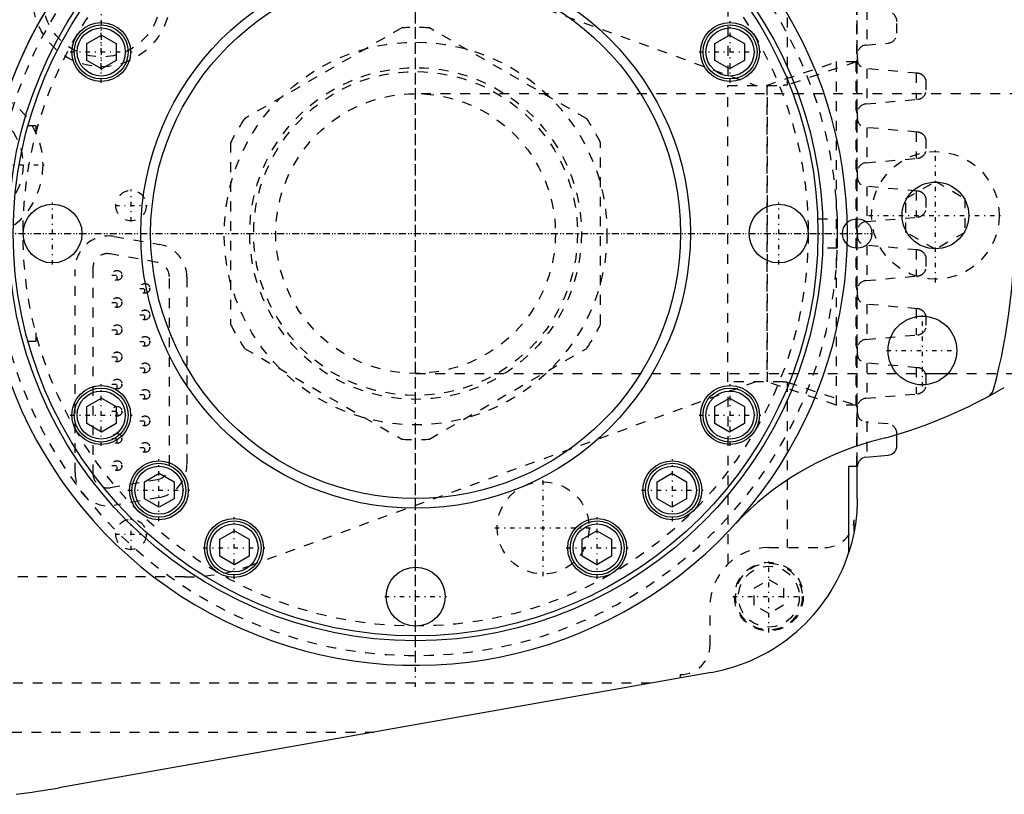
# Model space of a CAD drawing. Extents: x -394 to 171, y -70 to 72.
# Tile 8 of 11: x -260 to -160, y -57 to 22. Entities that reach past the tile are written whole.
import ezdxf

# ---------------------------------------------------------------- set-up
doc = ezdxf.new("R2010")
doc.units = 0
doc.linetypes.add('CENTER', pattern=[1.5, 0.45, -0.5, 0.05, -0.5])
doc.linetypes.add('DASHED', pattern=[2, 1, -1])
for name, color, linetype in [('AM_0', 7, 'CONTINUOUS'), ('AM_3', 7, 'DASHED'), ('AM_7', 7, 'CENTER')]:
    doc.layers.add(name, color=color, linetype=linetype)

msp = doc.modelspace()

# ---------------------------------------------------------------- linework, layer by layer
at = {"layer": 'AM_0', "color": 7, "linetype": 'CONTINUOUS'}
for p, q in [((-253.5, 19.37), (-252, 20.23)), ((-252, 20.23), (-250.5, 19.37)), ((-189.5, 19.37), (-188, 20.23)), ((-188, 20.23), (-186.5, 19.37)), ((-253.5, 17.63), (-253.5, 19.37)), ((-250.5, 19.37), (-250.5, 17.63)), ((-189.5, 17.63), (-189.5, 19.37)), ((-186.5, 19.37), (-186.5, 17.63)), ((-252, 16.77), (-253.5, 17.63)), ((-250.5, 17.63), (-252, 16.77)), ((-188, 16.77), (-189.5, 17.63)), ((-186.5, 17.63), (-188, 16.77)), ((-168.13, -14.25), (-165.83, -14.25)), ((-253.5, -17.63), (-252, -16.77)), ((-252, -16.77), (-250.5, -17.63)), ((-189.5, -17.63), (-188, -16.77)), ((-188, -16.77), (-186.5, -17.63)), ((-162.35, -16.97), (-162.35, -16.94)), ((-253.5, -19.37), (-253.5, -17.63)), ((-250.5, -17.63), (-250.5, -19.37)), ((-189.5, -19.37), (-189.5, -17.63)), ((-186.5, -17.63), (-186.5, -19.37)), ((-252, -20.23), (-253.5, -19.37)), ((-250.5, -19.37), (-252, -20.23)), ((-188, -20.23), (-189.5, -19.37)), ((-186.5, -19.37), (-188, -20.23)), ((-172.1, -20.81), (-173.54, -21.2)), ((-170.95, -21.6), (-170.95, -20.47)), ((-174.11, -22.79), (-171.86, -22.6)), ((-175.86, -23.7), (-174.98, -23.7)), ((-175.86, -32.48), (-175.86, -23.7)), ((-175, -27), (-175, -23.7)), ((-247.62, -25.29), (-246.12, -24.42)), ((-246.12, -24.42), (-244.62, -25.29)), ((-195.38, -25.29), (-193.88, -24.42)), ((-193.88, -24.42), (-192.38, -25.29)), ((-247.62, -27.02), (-247.62, -25.29)), ((-244.62, -25.29), (-244.62, -27.02)), ((-195.38, -27.02), (-195.38, -25.29)), ((-192.38, -25.29), (-192.38, -27.02)), ((-246.12, -27.88), (-247.62, -27.02)), ((-244.62, -27.02), (-246.12, -27.88)), ((-193.88, -27.88), (-195.38, -27.02)), ((-192.38, -27.02), (-193.88, -27.88)), ((-187.37, -29.53), (-187.99, -30.19)), ((-239.96, -31.16), (-238.46, -30.29)), ((-238.46, -30.29), (-236.96, -31.16)), ((-203.04, -31.16), (-201.54, -30.29)), ((-201.54, -30.29), (-200.04, -31.16)), ((-239.96, -32.89), (-239.96, -31.16)), ((-236.96, -31.16), (-236.96, -32.89)), ((-203.04, -32.89), (-203.04, -31.16)), ((-200.04, -31.16), (-200.04, -32.89)), ((-238.46, -33.75), (-239.96, -32.89)), ((-236.96, -32.89), (-238.46, -33.75)), ((-201.54, -33.75), (-203.04, -32.89)), ((-200.04, -32.89), (-201.54, -33.75)), ((-189.87, -44.73), (-256.35, -56.48))]:
    msp.add_line(p, q, dxfattribs=at)
msp.add_polyline3d([(-175, -27, 0), (-175, -27, 0), (-175, -27.01, 0), (-175, -27.02, 0), (-175, -27.03, 0), (-175, -27.03, 0), (-175, -27.04, 0), (-175, -27.05, 0), (-175, -27.06, 0), (-175, -27.06, 0), (-175, -27.07, 0), (-175, -27.08, 0), (-175, -27.08, 0), (-175, -27.09, 0), (-175, -27.1, 0), (-175, -27.11, 0), (-175, -27.12, 0), (-175, -27.12, 0), (-175, -27.13, 0), (-175, -27.13, 0), (-175, -27.14, 0), (-175, -27.15, 0), (-175, -27.15, 0), (-175, -27.16, 0), (-175, -27.17, 0), (-175, -27.18, 0), (-175, -27.18, 0), (-175, -27.18, 0), (-175, -27.19, 0), (-175, -27.2, 0), (-175, -27.21, 0), (-175, -27.22, 0), (-175, -27.23, 0), (-175, -27.23, 0), (-175, -27.24, 0), (-175, -27.25, 0), (-175, -27.25, 0), (-175, -27.26, 0), (-175, -27.27, 0), (-175, -27.28, 0), (-175, -27.28, 0), (-175, -27.29, 0), (-175, -27.3, 0), (-175, -27.31, 0), (-175, -27.31, 0), (-175, -27.32, 0), (-175, -27.33, 0), (-175, -27.34, 0), (-175, -27.34, 0), (-175, -27.35, 0), (-175, -27.36, 0), (-175, -27.39, 0), (-175.01, -27.44, 0), (-175.01, -27.46, 0), (-175.01, -27.49, 0), (-175.01, -27.54, 0), (-175.01, -27.59, 0), (-175.01, -27.64, 0), (-175.01, -27.7, 0), (-175.02, -27.75, 0), (-175.02, -27.77, 0), (-175.02, -27.8, 0), (-175.02, -27.85, 0), (-175.02, -27.9, 0), (-175.02, -27.93, 0), (-175.03, -27.95, 0), (-175.03, -28.01, 0), (-175.03, -28.06, 0), (-175.03, -28.08, 0), (-175.03, -28.11, 0), (-175.04, -28.16, 0), (-175.04, -28.21, 0), (-175.05, -28.39, 0), (-175.08, -28.7, 0), (-175.11, -29.01, 0), (-175.15, -29.31, 0), (-175.19, -29.62, 0), (-175.22, -29.77, 0), (-175.24, -29.93, 0), (-175.29, -30.23, 0), (-175.35, -30.54, 0), (-175.6, -31.59, 0), (-175.86, -32.48, 0)], dxfattribs=at)
for centre, radius in [((-220, 0), 41.5), ((-220, 0), 41), ((-220, 0), 28), ((-220, 0), 27), ((-252.04, 18.5), 3), ((-252.04, 18.5), 2.75), ((-187.96, 18.5), 3), ((-187.96, 18.5), 2.75), ((-252.04, 18.5), 2.45), ((-187.96, 18.5), 2.45), ((-167.03, 1.85), 3.4), ((-257, 0), 3), ((-183, 0), 3), ((-175, 0), 1.5), ((-168.36, -11.92), 3.5), ((-252.04, -18.5), 3), ((-252.04, -18.5), 2.75), ((-252.04, -18.5), 2.45), ((-187.96, -18.5), 3), ((-187.96, -18.5), 2.75), ((-187.96, -18.5), 2.45), ((-246.16, -26.16), 3), ((-246.16, -26.16), 2.75), ((-246.16, -26.16), 2.45), ((-193.84, -26.16), 3), ((-193.84, -26.16), 2.75), ((-193.84, -26.16), 2.45), ((-238.5, -32.04), 3), ((-201.5, -32.04), 3), ((-238.5, -32.04), 2.75), ((-238.5, -32.04), 2.45), ((-201.5, -32.04), 2.75), ((-201.5, -32.04), 2.45), ((-220, -37), 3)]:
    msp.add_circle(centre, radius, dxfattribs=at)
for centre, radius, start, end in [((-220, 0), 44, 316.6714, 165.5225), ((-220, 0), 44, 104.9144, 316.6714), ((-220, 0), 43, 358.0009, 1.9991), ((-220, 0), 61, 344.9036, 1.853), ((-185.41, 27.39), 50, 285.4383, 300.5276), ((-162.07, -15.63), 1, 321.2013, 344.9036), ((-162.85, -15), 2, 284.4775, 289.8646), ((-162.85, -15), 2, 306.1793, 321.2013), ((-165.55, -50.12), 30, 105.4383, 136.6714), ((-171.95, -21.6), 1, 275.0145, 0), ((-174.03, -23.74), 0.95, 95.0145, 177.5868), ((-193, -27), 18, 280.0234, 342.2665), ((-273.73, 41.86), 99.86, 277.5043, 280.0234)]:
    msp.add_arc(centre, radius, start, end, dxfattribs=at)
at = {"layer": 'AM_3', "color": 6, "linetype": 'DASHED'}
for p, q in [((-236.69, 33.79), (-185.33, 15.1)), ((-188.14, 16.12), (-188.14, 33.65)), ((-182.14, 32), (-182.14, 15.13)), ((-175, -23.7), (-175, 27)), ((-175.03, 23.7), (-175.03, -23.7)), ((-175.03, -23.7), (-175.03, 23.7)), ((-174.03, 22.79), (-174.03, 19.21)), ((-170.95, 20.4), (-170.95, 21.6)), ((-221.41, 20.95), (-237.44, 11.7)), ((-202.56, 11.7), (-218.59, 20.95)), ((-174.11, 19.21), (-171.86, 19.4)), ((-174.98, 17.89), (-174.98, 18.26)), ((-184.26, 15.1), (-177.14, 17.48)), ((-175.12, 17.48), (-182.14, 15.13)), ((-175.12, 17.48), (-177.14, 17.48)), ((-177.14, 17.48), (-177.14, -17.48)), ((-175.12, -17.48), (-175.12, 17.48)), ((-168.86, 16.33), (-174.11, 16.8)), ((-174.03, 16.79), (-174.03, 13.22)), ((-169, 16.35), (-169, 13.66)), ((-188.2, 15.1), (-182.56, 15.1)), ((-188.2, -15.1), (-188.2, 15.1)), ((-184.2, 15.1), (-184.2, -15.1)), ((-184.14, -15.1), (-184.14, 15.1)), ((-168, 15.65), (-168, 14.36)), ((-90.45, 14.25), (-220, 14.25)), ((-174.11, 13.21), (-168.86, 13.67)), ((-174.98, 11.89), (-174.98, 12.39)), ((-259.5, 11), (-258.7, 11)), ((-258.7, 11), (-258.7, 10.11)), ((-168.86, 10.33), (-174.11, 10.8)), ((-174.03, 10.79), (-174.03, 7.22)), ((-169, 10.35), (-169, 7.66)), ((-238.85, 9.26), (-238.85, -9.26)), ((-201.15, -9.26), (-201.15, 9.26)), ((-168, 9.65), (-168, 8.36)), ((-174.11, 7.21), (-168.86, 7.67)), ((-174.98, 5.89), (-174.98, 6.39)), ((-170.03, 3.58), (-167.03, 5.31)), ((-167.03, 5.31), (-164.03, 3.58)), ((-168.86, 4.33), (-174.11, 4.8)), ((-174.03, 4.79), (-174.03, 1.22)), ((-169, 4.35), (-169, 1.66)), ((-170.03, 0.12), (-170.03, 3.58)), ((-168, 3.65), (-168, 2.36)), ((-164.03, 3.58), (-164.03, 0.12)), ((-179.03, 1.5), (-177.03, 1.5)), ((-174.11, 1.21), (-168.86, 1.67)), ((-174.98, -0.11), (-174.98, 0.39)), ((-167.03, -1.61), (-170.03, 0.12)), ((-164.03, 0.12), (-167.03, -1.61)), ((-250.71, -0.3), (-246.11, -1.11)), ((-177.03, -1.5), (-179.03, -1.5)), ((-168.86, -1.67), (-174.11, -1.2)), ((-174.03, -1.21), (-174.03, -4.78)), ((-169, -1.65), (-169, -4.34)), ((-246.32, -2.94), (-251.12, -2.07)), ((-168, -2.35), (-168, -3.64)), ((-254.7, -24.35), (-254.7, -3.65)), ((-252.89, -3.55), (-252.89, -24.42)), ((-245.09, -23.59), (-245.09, -4.42)), ((-243.3, -4.46), (-243.3, -23.54)), ((-174.11, -4.79), (-168.86, -4.33)), ((-174.98, -6.11), (-174.98, -5.61)), ((-168.86, -7.67), (-174.11, -7.2)), ((-174.03, -7.21), (-174.03, -10.78)), ((-169, -7.65), (-169, -10.34)), ((-168, -8.35), (-168, -9.64)), ((-258.7, -11), (-259.5, -11)), ((-258.7, -10.11), (-258.7, -11)), ((-174.11, -10.79), (-168.86, -10.33)), ((-237.44, -11.7), (-221.41, -20.95)), ((-218.59, -20.95), (-202.56, -11.7)), ((-174.98, -12.11), (-174.98, -11.61)), ((-168.86, -13.67), (-174.11, -13.2)), ((-174.03, -13.21), (-174.03, -16.78)), ((-169, -13.65), (-169, -16.34)), ((-220, -14.25), (-168.13, -14.25)), ((-168, -14.35), (-168, -15.64)), ((-165.83, -14.25), (-157.67, -14.25)), ((-185.33, -15.1), (-236.69, -33.79)), ((-182.56, -15.1), (-188.2, -15.1)), ((-177.14, -17.48), (-184.26, -15.1)), ((-182.14, -15.13), (-175.12, -17.48)), ((-182.14, -15.13), (-182.14, -32)), ((-188.14, -33.65), (-188.14, -16.12)), ((-174.11, -16.79), (-168.86, -16.33)), ((-175.12, -17.48), (-177.14, -17.48)), ((-174.98, -18.26), (-174.98, -17.61)), ((-171.86, -19.4), (-174.11, -19.21)), ((-174.03, -19.21), (-174.03, -22.79)), ((-170.95, -20.47), (-170.95, -20.4)), ((-251.13, -25.89), (-246.33, -25.06)), ((-246.11, -26.89), (-250.71, -27.7)), ((-175.31, -30.35), (-175.31, -29.16)), ((-184, -32), (-178.31, -32)), ((-243.53, -35), (-283, -35)), ((-185.5, -36.13), (-184, -35.27)), ((-184, -35.27), (-182.5, -36.13)), ((-185.5, -37.87), (-185.5, -36.13)), ((-182.5, -36.13), (-182.5, -37.87)), ((-190, -41.94), (-190, -38)), ((-184, -38.73), (-185.5, -37.87)), ((-182.5, -37.87), (-184, -38.73)), ((-193, -45.28), (-193, -44.94)), ((-196.02, -45.81), (-304.21, -45.81)), ((-317.14, -50.81), (-224.27, -50.81))]:
    msp.add_line(p, q, dxfattribs=at)
for points in [[(-168, 15.65, 0), (-168, 15.65, 0), (-168, 15.65, 0), (-168, 15.65, 0), (-168, 15.65, 0), (-168, 15.65, 0), (-168, 15.66, 0), (-168, 15.66, 0), (-168, 15.66, 0), (-168.01, 15.67, 0), (-168.01, 15.67, 0), (-168.01, 15.67, 0), (-168.01, 15.67, 0), (-168.01, 15.68, 0), (-168.01, 15.68, 0), (-168.01, 15.69, 0), (-168.02, 15.69, 0), (-168.02, 15.7, 0), (-168.02, 15.7, 0), (-168.02, 15.71, 0), (-168.02, 15.71, 0), (-168.03, 15.72, 0), (-168.03, 15.72, 0), (-168.03, 15.73, 0), (-168.03, 15.73, 0), (-168.03, 15.74, 0), (-168.04, 15.74, 0), (-168.04, 15.75, 0), (-168.04, 15.75, 0), (-168.04, 15.76, 0), (-168.06, 15.79, 0), (-168.08, 15.84, 0), (-168.11, 15.89, 0), (-168.15, 15.94, 0), (-168.19, 15.99, 0), (-168.21, 16.02, 0), (-168.24, 16.04, 0), (-168.27, 16.07, 0), (-168.28, 16.08, 0), (-168.29, 16.09, 0), (-168.29, 16.09, 0), (-168.3, 16.09, 0), (-168.3, 16.1, 0), (-168.31, 16.11, 0), (-168.32, 16.12, 0), (-168.33, 16.12, 0), (-168.34, 16.13, 0), (-168.35, 16.14, 0), (-168.35, 16.14, 0), (-168.36, 16.15, 0), (-168.37, 16.15, 0), (-168.38, 16.16, 0), (-168.39, 16.17, 0), (-168.41, 16.18, 0), (-168.41, 16.18, 0), (-168.42, 16.18, 0), (-168.43, 16.19, 0), (-168.44, 16.2, 0), (-168.45, 16.2, 0), (-168.46, 16.21, 0), (-168.47, 16.22, 0), (-168.48, 16.22, 0), (-168.49, 16.22, 0), (-168.5, 16.23, 0), (-168.51, 16.24, 0), (-168.52, 16.24, 0), (-168.54, 16.25, 0), (-168.55, 16.25, 0), (-168.55, 16.26, 0), (-168.56, 16.26, 0), (-168.57, 16.26, 0), (-168.59, 16.27, 0), (-168.6, 16.27, 0), (-168.6, 16.27, 0), (-168.62, 16.28, 0), (-168.63, 16.28, 0), (-168.64, 16.29, 0), (-168.64, 16.29, 0), (-168.66, 16.29, 0), (-168.67, 16.3, 0), (-168.69, 16.3, 0), (-168.7, 16.31, 0), (-168.72, 16.31, 0), (-168.72, 16.31, 0), (-168.73, 16.31, 0), (-168.75, 16.32, 0), (-168.76, 16.32, 0), (-168.78, 16.32, 0), (-168.79, 16.32, 0), (-168.81, 16.33, 0), (-168.82, 16.33, 0), (-168.82, 16.33, 0), (-168.84, 16.33, 0), (-168.85, 16.33, 0), (-168.86, 16.33, 0)], [(-182.14, 15.13, 0), (-182.15, 15.13, 0), (-182.15, 15.13, 0), (-182.16, 15.13, 0), (-182.17, 15.13, 0), (-182.18, 15.13, 0), (-182.19, 15.12, 0), (-182.2, 15.12, 0), (-182.22, 15.12, 0), (-182.24, 15.12, 0), (-182.26, 15.12, 0), (-182.27, 15.12, 0), (-182.29, 15.12, 0), (-182.31, 15.11, 0), (-182.34, 15.11, 0), (-182.37, 15.11, 0), (-182.4, 15.11, 0), (-182.43, 15.11, 0), (-182.45, 15.11, 0), (-182.46, 15.1, 0), (-182.5, 15.1, 0), (-182.54, 15.1, 0), (-182.56, 15.1, 0)], [(-168.86, 13.67, 0), (-168.85, 13.67, 0), (-168.84, 13.68, 0), (-168.82, 13.68, 0), (-168.82, 13.68, 0), (-168.81, 13.68, 0), (-168.79, 13.68, 0), (-168.78, 13.69, 0), (-168.76, 13.69, 0), (-168.75, 13.69, 0), (-168.73, 13.69, 0), (-168.72, 13.7, 0), (-168.72, 13.7, 0), (-168.7, 13.7, 0), (-168.69, 13.71, 0), (-168.67, 13.71, 0), (-168.66, 13.71, 0), (-168.64, 13.72, 0), (-168.64, 13.72, 0), (-168.63, 13.72, 0), (-168.62, 13.73, 0), (-168.6, 13.73, 0), (-168.6, 13.74, 0), (-168.59, 13.74, 0), (-168.57, 13.74, 0), (-168.56, 13.75, 0), (-168.55, 13.75, 0), (-168.55, 13.75, 0), (-168.54, 13.76, 0), (-168.52, 13.77, 0), (-168.51, 13.77, 0), (-168.5, 13.78, 0), (-168.49, 13.78, 0), (-168.48, 13.79, 0), (-168.47, 13.79, 0), (-168.46, 13.8, 0), (-168.45, 13.8, 0), (-168.44, 13.81, 0), (-168.43, 13.82, 0), (-168.42, 13.82, 0), (-168.41, 13.83, 0), (-168.41, 13.83, 0), (-168.39, 13.84, 0), (-168.38, 13.85, 0), (-168.37, 13.85, 0), (-168.36, 13.86, 0), (-168.35, 13.87, 0), (-168.35, 13.87, 0), (-168.34, 13.87, 0), (-168.33, 13.88, 0), (-168.32, 13.89, 0), (-168.31, 13.9, 0), (-168.3, 13.91, 0), (-168.3, 13.91, 0), (-168.29, 13.92, 0), (-168.29, 13.92, 0), (-168.28, 13.93, 0), (-168.27, 13.94, 0), (-168.24, 13.97, 0), (-168.21, 13.99, 0), (-168.19, 14.02, 0), (-168.15, 14.07, 0), (-168.11, 14.12, 0), (-168.08, 14.17, 0), (-168.06, 14.22, 0), (-168.04, 14.25, 0), (-168.04, 14.25, 0), (-168.04, 14.26, 0), (-168.04, 14.26, 0), (-168.03, 14.27, 0), (-168.03, 14.27, 0), (-168.03, 14.28, 0), (-168.03, 14.28, 0), (-168.03, 14.29, 0), (-168.02, 14.29, 0), (-168.02, 14.3, 0), (-168.02, 14.3, 0), (-168.02, 14.31, 0), (-168.02, 14.31, 0), (-168.01, 14.32, 0), (-168.01, 14.32, 0), (-168.01, 14.33, 0), (-168.01, 14.33, 0), (-168.01, 14.34, 0), (-168.01, 14.34, 0), (-168.01, 14.34, 0), (-168, 14.35, 0), (-168, 14.35, 0), (-168, 14.35, 0), (-168, 14.35, 0), (-168, 14.35, 0), (-168, 14.36, 0), (-168, 14.36, 0), (-168, 14.36, 0), (-168, 14.36, 0)], [(-168, 9.65, 0), (-168, 9.65, 0), (-168, 9.65, 0), (-168, 9.65, 0), (-168, 9.65, 0), (-168, 9.65, 0), (-168, 9.66, 0), (-168, 9.66, 0), (-168, 9.66, 0), (-168.01, 9.67, 0), (-168.01, 9.67, 0), (-168.01, 9.67, 0), (-168.01, 9.67, 0), (-168.01, 9.68, 0), (-168.01, 9.68, 0), (-168.01, 9.69, 0), (-168.02, 9.69, 0), (-168.02, 9.7, 0), (-168.02, 9.7, 0), (-168.02, 9.71, 0), (-168.02, 9.71, 0), (-168.03, 9.72, 0), (-168.03, 9.72, 0), (-168.03, 9.73, 0), (-168.03, 9.73, 0), (-168.03, 9.74, 0), (-168.04, 9.74, 0), (-168.04, 9.75, 0), (-168.04, 9.75, 0), (-168.04, 9.76, 0), (-168.06, 9.79, 0), (-168.08, 9.84, 0), (-168.11, 9.89, 0), (-168.15, 9.94, 0), (-168.19, 9.99, 0), (-168.21, 10.02, 0), (-168.24, 10.04, 0), (-168.27, 10.07, 0), (-168.28, 10.08, 0), (-168.29, 10.09, 0), (-168.29, 10.09, 0), (-168.3, 10.09, 0), (-168.3, 10.1, 0), (-168.31, 10.11, 0), (-168.32, 10.12, 0), (-168.33, 10.12, 0), (-168.34, 10.13, 0), (-168.35, 10.14, 0), (-168.35, 10.14, 0), (-168.36, 10.15, 0), (-168.37, 10.15, 0), (-168.38, 10.16, 0), (-168.39, 10.17, 0), (-168.41, 10.18, 0), (-168.41, 10.18, 0), (-168.42, 10.18, 0), (-168.43, 10.19, 0), (-168.44, 10.2, 0), (-168.45, 10.2, 0), (-168.46, 10.21, 0), (-168.47, 10.22, 0), (-168.48, 10.22, 0), (-168.49, 10.22, 0), (-168.5, 10.23, 0), (-168.51, 10.24, 0), (-168.52, 10.24, 0), (-168.54, 10.25, 0), (-168.55, 10.25, 0), (-168.55, 10.26, 0), (-168.56, 10.26, 0), (-168.57, 10.26, 0), (-168.59, 10.27, 0), (-168.6, 10.27, 0), (-168.6, 10.27, 0), (-168.62, 10.28, 0), (-168.63, 10.28, 0), (-168.64, 10.29, 0), (-168.64, 10.29, 0), (-168.66, 10.29, 0), (-168.67, 10.3, 0), (-168.69, 10.3, 0), (-168.7, 10.31, 0), (-168.72, 10.31, 0), (-168.72, 10.31, 0), (-168.73, 10.31, 0), (-168.75, 10.32, 0), (-168.76, 10.32, 0), (-168.78, 10.32, 0), (-168.79, 10.32, 0), (-168.81, 10.33, 0), (-168.82, 10.33, 0), (-168.82, 10.33, 0), (-168.84, 10.33, 0), (-168.85, 10.33, 0), (-168.86, 10.33, 0)], [(-168.86, 7.67, 0), (-168.85, 7.67, 0), (-168.84, 7.68, 0), (-168.82, 7.68, 0), (-168.82, 7.68, 0), (-168.81, 7.68, 0), (-168.79, 7.68, 0), (-168.78, 7.69, 0), (-168.76, 7.69, 0), (-168.75, 7.69, 0), (-168.73, 7.69, 0), (-168.72, 7.7, 0), (-168.72, 7.7, 0), (-168.7, 7.7, 0), (-168.69, 7.71, 0), (-168.67, 7.71, 0), (-168.66, 7.71, 0), (-168.64, 7.72, 0), (-168.64, 7.72, 0), (-168.63, 7.72, 0), (-168.62, 7.73, 0), (-168.6, 7.73, 0), (-168.6, 7.74, 0), (-168.59, 7.74, 0), (-168.57, 7.74, 0), (-168.56, 7.75, 0), (-168.55, 7.75, 0), (-168.55, 7.75, 0), (-168.54, 7.76, 0), (-168.52, 7.77, 0), (-168.51, 7.77, 0), (-168.5, 7.78, 0), (-168.49, 7.78, 0), (-168.48, 7.79, 0), (-168.47, 7.79, 0), (-168.46, 7.8, 0), (-168.45, 7.8, 0), (-168.44, 7.81, 0), (-168.43, 7.82, 0), (-168.42, 7.82, 0), (-168.41, 7.83, 0), (-168.41, 7.83, 0), (-168.39, 7.84, 0), (-168.38, 7.85, 0), (-168.37, 7.85, 0), (-168.36, 7.86, 0), (-168.35, 7.87, 0), (-168.35, 7.87, 0), (-168.34, 7.87, 0), (-168.33, 7.88, 0), (-168.32, 7.89, 0), (-168.31, 7.9, 0), (-168.3, 7.91, 0), (-168.3, 7.91, 0), (-168.29, 7.92, 0), (-168.29, 7.92, 0), (-168.28, 7.93, 0), (-168.27, 7.94, 0), (-168.24, 7.97, 0), (-168.21, 7.99, 0), (-168.19, 8.02, 0), (-168.15, 8.07, 0), (-168.11, 8.12, 0), (-168.08, 8.17, 0), (-168.06, 8.22, 0), (-168.04, 8.25, 0), (-168.04, 8.25, 0), (-168.04, 8.26, 0), (-168.04, 8.26, 0), (-168.03, 8.27, 0), (-168.03, 8.27, 0), (-168.03, 8.28, 0), (-168.03, 8.28, 0), (-168.03, 8.29, 0), (-168.02, 8.29, 0), (-168.02, 8.3, 0), (-168.02, 8.3, 0), (-168.02, 8.31, 0), (-168.02, 8.31, 0), (-168.01, 8.32, 0), (-168.01, 8.32, 0), (-168.01, 8.33, 0), (-168.01, 8.33, 0), (-168.01, 8.34, 0), (-168.01, 8.34, 0), (-168.01, 8.34, 0), (-168, 8.35, 0), (-168, 8.35, 0), (-168, 8.35, 0), (-168, 8.35, 0), (-168, 8.35, 0), (-168, 8.36, 0), (-168, 8.36, 0), (-168, 8.36, 0), (-168, 8.36, 0)], [(-168, 3.65, 0), (-168, 3.65, 0), (-168, 3.65, 0), (-168, 3.65, 0), (-168, 3.65, 0), (-168, 3.65, 0), (-168, 3.66, 0), (-168, 3.66, 0), (-168, 3.66, 0), (-168.01, 3.67, 0), (-168.01, 3.67, 0), (-168.01, 3.67, 0), (-168.01, 3.67, 0), (-168.01, 3.68, 0), (-168.01, 3.68, 0), (-168.01, 3.69, 0), (-168.02, 3.69, 0), (-168.02, 3.7, 0), (-168.02, 3.7, 0), (-168.02, 3.71, 0), (-168.02, 3.71, 0), (-168.03, 3.72, 0), (-168.03, 3.72, 0), (-168.03, 3.73, 0), (-168.03, 3.73, 0), (-168.03, 3.74, 0), (-168.04, 3.74, 0), (-168.04, 3.75, 0), (-168.04, 3.75, 0), (-168.04, 3.76, 0), (-168.06, 3.79, 0), (-168.08, 3.84, 0), (-168.11, 3.89, 0), (-168.15, 3.94, 0), (-168.19, 3.99, 0), (-168.21, 4.02, 0), (-168.24, 4.04, 0), (-168.27, 4.07, 0), (-168.28, 4.08, 0), (-168.29, 4.09, 0), (-168.29, 4.09, 0), (-168.3, 4.09, 0), (-168.3, 4.1, 0), (-168.31, 4.11, 0), (-168.32, 4.12, 0), (-168.33, 4.12, 0), (-168.34, 4.13, 0), (-168.35, 4.14, 0), (-168.35, 4.14, 0), (-168.36, 4.15, 0), (-168.37, 4.15, 0), (-168.38, 4.16, 0), (-168.39, 4.17, 0), (-168.41, 4.18, 0), (-168.41, 4.18, 0), (-168.42, 4.18, 0), (-168.43, 4.19, 0), (-168.44, 4.2, 0), (-168.45, 4.2, 0), (-168.46, 4.21, 0), (-168.47, 4.22, 0), (-168.48, 4.22, 0), (-168.49, 4.22, 0), (-168.5, 4.23, 0), (-168.51, 4.24, 0), (-168.52, 4.24, 0), (-168.54, 4.25, 0), (-168.55, 4.25, 0), (-168.55, 4.26, 0), (-168.56, 4.26, 0), (-168.57, 4.26, 0), (-168.59, 4.27, 0), (-168.6, 4.27, 0), (-168.6, 4.27, 0), (-168.62, 4.28, 0), (-168.63, 4.28, 0), (-168.64, 4.29, 0), (-168.64, 4.29, 0), (-168.66, 4.29, 0), (-168.67, 4.3, 0), (-168.69, 4.3, 0), (-168.7, 4.31, 0), (-168.72, 4.31, 0), (-168.72, 4.31, 0), (-168.73, 4.31, 0), (-168.75, 4.32, 0), (-168.76, 4.32, 0), (-168.78, 4.32, 0), (-168.79, 4.32, 0), (-168.81, 4.33, 0), (-168.82, 4.33, 0), (-168.82, 4.33, 0), (-168.84, 4.33, 0), (-168.85, 4.33, 0), (-168.86, 4.33, 0)], [(-168.86, 1.67, 0), (-168.85, 1.67, 0), (-168.84, 1.68, 0), (-168.82, 1.68, 0), (-168.82, 1.68, 0), (-168.81, 1.68, 0), (-168.79, 1.68, 0), (-168.78, 1.69, 0), (-168.76, 1.69, 0), (-168.75, 1.69, 0), (-168.73, 1.69, 0), (-168.72, 1.7, 0), (-168.72, 1.7, 0), (-168.7, 1.7, 0), (-168.69, 1.71, 0), (-168.67, 1.71, 0), (-168.66, 1.71, 0), (-168.64, 1.72, 0), (-168.64, 1.72, 0), (-168.63, 1.72, 0), (-168.62, 1.73, 0), (-168.6, 1.73, 0), (-168.6, 1.74, 0), (-168.59, 1.74, 0), (-168.57, 1.74, 0), (-168.56, 1.75, 0), (-168.55, 1.75, 0), (-168.55, 1.75, 0), (-168.54, 1.76, 0), (-168.52, 1.77, 0), (-168.51, 1.77, 0), (-168.5, 1.78, 0), (-168.49, 1.78, 0), (-168.48, 1.79, 0), (-168.47, 1.79, 0), (-168.46, 1.8, 0), (-168.45, 1.8, 0), (-168.44, 1.81, 0), (-168.43, 1.82, 0), (-168.42, 1.82, 0), (-168.41, 1.83, 0), (-168.41, 1.83, 0), (-168.39, 1.84, 0), (-168.38, 1.85, 0), (-168.37, 1.85, 0), (-168.36, 1.86, 0), (-168.35, 1.87, 0), (-168.35, 1.87, 0), (-168.34, 1.87, 0), (-168.33, 1.88, 0), (-168.32, 1.89, 0), (-168.31, 1.9, 0), (-168.3, 1.91, 0), (-168.3, 1.91, 0), (-168.29, 1.92, 0), (-168.29, 1.92, 0), (-168.28, 1.93, 0), (-168.27, 1.94, 0), (-168.24, 1.97, 0), (-168.21, 1.99, 0), (-168.19, 2.02, 0), (-168.15, 2.07, 0), (-168.11, 2.12, 0), (-168.08, 2.17, 0), (-168.06, 2.22, 0), (-168.04, 2.25, 0), (-168.04, 2.25, 0), (-168.04, 2.26, 0), (-168.04, 2.26, 0), (-168.03, 2.27, 0), (-168.03, 2.27, 0), (-168.03, 2.28, 0), (-168.03, 2.28, 0), (-168.03, 2.29, 0), (-168.02, 2.29, 0), (-168.02, 2.3, 0), (-168.02, 2.3, 0), (-168.02, 2.31, 0), (-168.02, 2.31, 0), (-168.01, 2.32, 0), (-168.01, 2.32, 0), (-168.01, 2.33, 0), (-168.01, 2.33, 0), (-168.01, 2.34, 0), (-168.01, 2.34, 0), (-168.01, 2.34, 0), (-168, 2.35, 0), (-168, 2.35, 0), (-168, 2.35, 0), (-168, 2.35, 0), (-168, 2.35, 0), (-168, 2.36, 0), (-168, 2.36, 0), (-168, 2.36, 0), (-168, 2.36, 0)], [(-168, -2.35, 0), (-168, -2.35, 0), (-168, -2.35, 0), (-168, -2.35, 0), (-168, -2.35, 0), (-168, -2.35, 0), (-168, -2.34, 0), (-168, -2.34, 0), (-168, -2.34, 0), (-168.01, -2.33, 0), (-168.01, -2.33, 0), (-168.01, -2.33, 0), (-168.01, -2.33, 0), (-168.01, -2.32, 0), (-168.01, -2.32, 0), (-168.01, -2.31, 0), (-168.02, -2.31, 0), (-168.02, -2.3, 0), (-168.02, -2.3, 0), (-168.02, -2.29, 0), (-168.02, -2.29, 0), (-168.03, -2.28, 0), (-168.03, -2.28, 0), (-168.03, -2.27, 0), (-168.03, -2.27, 0), (-168.03, -2.26, 0), (-168.04, -2.26, 0), (-168.04, -2.25, 0), (-168.04, -2.25, 0), (-168.04, -2.24, 0), (-168.06, -2.21, 0), (-168.08, -2.16, 0), (-168.11, -2.11, 0), (-168.15, -2.06, 0), (-168.19, -2.01, 0), (-168.21, -1.98, 0), (-168.24, -1.96, 0), (-168.27, -1.93, 0), (-168.28, -1.92, 0), (-168.29, -1.91, 0), (-168.29, -1.91, 0), (-168.3, -1.91, 0), (-168.3, -1.9, 0), (-168.31, -1.89, 0), (-168.32, -1.88, 0), (-168.33, -1.88, 0), (-168.34, -1.87, 0), (-168.35, -1.86, 0), (-168.35, -1.86, 0), (-168.36, -1.85, 0), (-168.37, -1.85, 0), (-168.38, -1.84, 0), (-168.39, -1.83, 0), (-168.41, -1.82, 0), (-168.41, -1.82, 0), (-168.42, -1.82, 0), (-168.43, -1.81, 0), (-168.44, -1.8, 0), (-168.45, -1.8, 0), (-168.46, -1.79, 0), (-168.47, -1.78, 0), (-168.48, -1.78, 0), (-168.49, -1.78, 0), (-168.5, -1.77, 0), (-168.51, -1.76, 0), (-168.52, -1.76, 0), (-168.54, -1.75, 0), (-168.55, -1.75, 0), (-168.55, -1.74, 0), (-168.56, -1.74, 0), (-168.57, -1.74, 0), (-168.59, -1.73, 0), (-168.6, -1.73, 0), (-168.6, -1.73, 0), (-168.62, -1.72, 0), (-168.63, -1.72, 0), (-168.64, -1.71, 0), (-168.64, -1.71, 0), (-168.66, -1.71, 0), (-168.67, -1.7, 0), (-168.69, -1.7, 0), (-168.7, -1.69, 0), (-168.72, -1.69, 0), (-168.72, -1.69, 0), (-168.73, -1.69, 0), (-168.75, -1.68, 0), (-168.76, -1.68, 0), (-168.78, -1.68, 0), (-168.79, -1.68, 0), (-168.81, -1.67, 0), (-168.82, -1.67, 0), (-168.82, -1.67, 0), (-168.84, -1.67, 0), (-168.85, -1.67, 0), (-168.86, -1.67, 0)], [(-168.86, -4.33, 0), (-168.85, -4.33, 0), (-168.84, -4.32, 0), (-168.82, -4.32, 0), (-168.82, -4.32, 0), (-168.81, -4.32, 0), (-168.79, -4.32, 0), (-168.78, -4.31, 0), (-168.76, -4.31, 0), (-168.75, -4.31, 0), (-168.73, -4.31, 0), (-168.72, -4.3, 0), (-168.72, -4.3, 0), (-168.7, -4.3, 0), (-168.69, -4.29, 0), (-168.67, -4.29, 0), (-168.66, -4.29, 0), (-168.64, -4.28, 0), (-168.64, -4.28, 0), (-168.63, -4.28, 0), (-168.62, -4.27, 0), (-168.6, -4.27, 0), (-168.6, -4.26, 0), (-168.59, -4.26, 0), (-168.57, -4.26, 0), (-168.56, -4.25, 0), (-168.55, -4.25, 0), (-168.55, -4.25, 0), (-168.54, -4.24, 0), (-168.52, -4.23, 0), (-168.51, -4.23, 0), (-168.5, -4.22, 0), (-168.49, -4.22, 0), (-168.48, -4.21, 0), (-168.47, -4.21, 0), (-168.46, -4.2, 0), (-168.45, -4.2, 0), (-168.44, -4.19, 0), (-168.43, -4.18, 0), (-168.42, -4.18, 0), (-168.41, -4.17, 0), (-168.41, -4.17, 0), (-168.39, -4.16, 0), (-168.38, -4.15, 0), (-168.37, -4.15, 0), (-168.36, -4.14, 0), (-168.35, -4.13, 0), (-168.35, -4.13, 0), (-168.34, -4.13, 0), (-168.33, -4.12, 0), (-168.32, -4.11, 0), (-168.31, -4.1, 0), (-168.3, -4.09, 0), (-168.3, -4.09, 0), (-168.29, -4.08, 0), (-168.29, -4.08, 0), (-168.28, -4.07, 0), (-168.27, -4.06, 0), (-168.24, -4.03, 0), (-168.21, -4.01, 0), (-168.19, -3.98, 0), (-168.15, -3.93, 0), (-168.11, -3.88, 0), (-168.08, -3.83, 0), (-168.06, -3.78, 0), (-168.04, -3.75, 0), (-168.04, -3.75, 0), (-168.04, -3.74, 0), (-168.04, -3.74, 0), (-168.03, -3.73, 0), (-168.03, -3.73, 0), (-168.03, -3.72, 0), (-168.03, -3.72, 0), (-168.03, -3.71, 0), (-168.02, -3.71, 0), (-168.02, -3.7, 0), (-168.02, -3.7, 0), (-168.02, -3.69, 0), (-168.02, -3.69, 0), (-168.01, -3.68, 0), (-168.01, -3.68, 0), (-168.01, -3.67, 0), (-168.01, -3.67, 0), (-168.01, -3.66, 0), (-168.01, -3.66, 0), (-168.01, -3.66, 0), (-168, -3.65, 0), (-168, -3.65, 0), (-168, -3.65, 0), (-168, -3.65, 0), (-168, -3.65, 0), (-168, -3.64, 0), (-168, -3.64, 0), (-168, -3.64, 0), (-168, -3.64, 0)], [(-168, -8.35, 0), (-168, -8.35, 0), (-168, -8.35, 0), (-168, -8.35, 0), (-168, -8.35, 0), (-168, -8.35, 0), (-168, -8.34, 0), (-168, -8.34, 0), (-168, -8.34, 0), (-168.01, -8.33, 0), (-168.01, -8.33, 0), (-168.01, -8.33, 0), (-168.01, -8.33, 0), (-168.01, -8.32, 0), (-168.01, -8.32, 0), (-168.01, -8.31, 0), (-168.02, -8.31, 0), (-168.02, -8.3, 0), (-168.02, -8.3, 0), (-168.02, -8.29, 0), (-168.02, -8.29, 0), (-168.03, -8.28, 0), (-168.03, -8.28, 0), (-168.03, -8.27, 0), (-168.03, -8.27, 0), (-168.03, -8.26, 0), (-168.04, -8.26, 0), (-168.04, -8.25, 0), (-168.04, -8.25, 0), (-168.04, -8.24, 0), (-168.06, -8.21, 0), (-168.08, -8.16, 0), (-168.11, -8.11, 0), (-168.15, -8.06, 0), (-168.19, -8.01, 0), (-168.21, -7.98, 0), (-168.24, -7.96, 0), (-168.27, -7.93, 0), (-168.28, -7.92, 0), (-168.29, -7.91, 0), (-168.29, -7.91, 0), (-168.3, -7.91, 0), (-168.3, -7.9, 0), (-168.31, -7.89, 0), (-168.32, -7.88, 0), (-168.33, -7.88, 0), (-168.34, -7.87, 0), (-168.35, -7.86, 0), (-168.35, -7.86, 0), (-168.36, -7.85, 0), (-168.37, -7.85, 0), (-168.38, -7.84, 0), (-168.39, -7.83, 0), (-168.41, -7.82, 0), (-168.41, -7.82, 0), (-168.42, -7.82, 0), (-168.43, -7.81, 0), (-168.44, -7.8, 0), (-168.45, -7.8, 0), (-168.46, -7.79, 0), (-168.47, -7.78, 0), (-168.48, -7.78, 0), (-168.49, -7.78, 0), (-168.5, -7.77, 0), (-168.51, -7.77, 0), (-168.52, -7.76, 0), (-168.54, -7.75, 0), (-168.55, -7.75, 0), (-168.55, -7.74, 0), (-168.56, -7.74, 0), (-168.57, -7.74, 0), (-168.59, -7.73, 0), (-168.6, -7.73, 0), (-168.6, -7.73, 0), (-168.62, -7.72, 0), (-168.63, -7.72, 0), (-168.64, -7.71, 0), (-168.64, -7.71, 0), (-168.66, -7.71, 0), (-168.67, -7.7, 0), (-168.69, -7.7, 0), (-168.7, -7.69, 0), (-168.72, -7.69, 0), (-168.72, -7.69, 0), (-168.73, -7.69, 0), (-168.75, -7.68, 0), (-168.76, -7.68, 0), (-168.78, -7.68, 0), (-168.79, -7.68, 0), (-168.81, -7.67, 0), (-168.82, -7.67, 0), (-168.82, -7.67, 0), (-168.84, -7.67, 0), (-168.85, -7.67, 0), (-168.86, -7.67, 0)], [(-168.86, -10.33, 0), (-168.85, -10.33, 0), (-168.84, -10.32, 0), (-168.82, -10.32, 0), (-168.82, -10.32, 0), (-168.81, -10.32, 0), (-168.79, -10.32, 0), (-168.78, -10.31, 0), (-168.76, -10.31, 0), (-168.75, -10.31, 0), (-168.73, -10.31, 0), (-168.72, -10.3, 0), (-168.72, -10.3, 0), (-168.7, -10.3, 0), (-168.69, -10.29, 0), (-168.67, -10.29, 0), (-168.66, -10.29, 0), (-168.64, -10.28, 0), (-168.64, -10.28, 0), (-168.63, -10.28, 0), (-168.62, -10.27, 0), (-168.6, -10.27, 0), (-168.6, -10.26, 0), (-168.59, -10.26, 0), (-168.57, -10.26, 0), (-168.56, -10.25, 0), (-168.55, -10.25, 0), (-168.55, -10.25, 0), (-168.54, -10.24, 0), (-168.52, -10.23, 0), (-168.51, -10.23, 0), (-168.5, -10.22, 0), (-168.49, -10.22, 0), (-168.48, -10.21, 0), (-168.47, -10.21, 0), (-168.46, -10.2, 0), (-168.45, -10.2, 0), (-168.44, -10.19, 0), (-168.43, -10.18, 0), (-168.42, -10.18, 0), (-168.41, -10.17, 0), (-168.41, -10.17, 0), (-168.39, -10.16, 0), (-168.38, -10.15, 0), (-168.37, -10.15, 0), (-168.36, -10.14, 0), (-168.35, -10.13, 0), (-168.35, -10.13, 0), (-168.34, -10.13, 0), (-168.33, -10.12, 0), (-168.32, -10.11, 0), (-168.31, -10.1, 0), (-168.3, -10.09, 0), (-168.3, -10.09, 0), (-168.29, -10.08, 0), (-168.29, -10.08, 0), (-168.28, -10.07, 0), (-168.27, -10.06, 0), (-168.24, -10.03, 0), (-168.21, -10.01, 0), (-168.19, -9.98, 0), (-168.15, -9.93, 0), (-168.11, -9.88, 0), (-168.08, -9.83, 0), (-168.06, -9.78, 0), (-168.04, -9.75, 0), (-168.04, -9.75, 0), (-168.04, -9.74, 0), (-168.04, -9.74, 0), (-168.03, -9.73, 0), (-168.03, -9.73, 0), (-168.03, -9.72, 0), (-168.03, -9.72, 0), (-168.03, -9.71, 0), (-168.02, -9.71, 0), (-168.02, -9.7, 0), (-168.02, -9.7, 0), (-168.02, -9.69, 0), (-168.02, -9.69, 0), (-168.01, -9.68, 0), (-168.01, -9.68, 0), (-168.01, -9.67, 0), (-168.01, -9.67, 0), (-168.01, -9.66, 0), (-168.01, -9.66, 0), (-168.01, -9.66, 0), (-168, -9.65, 0), (-168, -9.65, 0), (-168, -9.65, 0), (-168, -9.65, 0), (-168, -9.65, 0), (-168, -9.64, 0), (-168, -9.64, 0), (-168, -9.64, 0), (-168, -9.64, 0)], [(-168, -14.35, 0), (-168, -14.35, 0), (-168, -14.35, 0), (-168, -14.35, 0), (-168, -14.35, 0), (-168, -14.35, 0), (-168, -14.34, 0), (-168, -14.34, 0), (-168, -14.34, 0), (-168.01, -14.33, 0), (-168.01, -14.33, 0), (-168.01, -14.33, 0), (-168.01, -14.33, 0), (-168.01, -14.32, 0), (-168.01, -14.32, 0), (-168.01, -14.31, 0), (-168.02, -14.31, 0), (-168.02, -14.3, 0), (-168.02, -14.3, 0), (-168.02, -14.29, 0), (-168.02, -14.29, 0), (-168.03, -14.28, 0), (-168.03, -14.28, 0), (-168.03, -14.27, 0), (-168.03, -14.27, 0), (-168.03, -14.26, 0), (-168.04, -14.26, 0), (-168.04, -14.25, 0), (-168.04, -14.25, 0), (-168.04, -14.24, 0), (-168.06, -14.21, 0), (-168.08, -14.16, 0), (-168.11, -14.11, 0), (-168.15, -14.06, 0), (-168.19, -14.01, 0), (-168.21, -13.98, 0), (-168.24, -13.96, 0), (-168.27, -13.93, 0), (-168.28, -13.92, 0), (-168.29, -13.91, 0), (-168.29, -13.91, 0), (-168.3, -13.91, 0), (-168.3, -13.9, 0), (-168.31, -13.89, 0), (-168.32, -13.88, 0), (-168.33, -13.88, 0), (-168.34, -13.87, 0), (-168.35, -13.86, 0), (-168.35, -13.86, 0), (-168.36, -13.85, 0), (-168.37, -13.85, 0), (-168.38, -13.84, 0), (-168.39, -13.83, 0), (-168.41, -13.82, 0), (-168.41, -13.82, 0), (-168.42, -13.82, 0), (-168.43, -13.81, 0), (-168.44, -13.8, 0), (-168.45, -13.8, 0), (-168.46, -13.79, 0), (-168.47, -13.78, 0), (-168.48, -13.78, 0), (-168.49, -13.78, 0), (-168.5, -13.77, 0), (-168.51, -13.76, 0), (-168.52, -13.76, 0), (-168.54, -13.75, 0), (-168.55, -13.75, 0), (-168.55, -13.74, 0), (-168.56, -13.74, 0), (-168.57, -13.74, 0), (-168.59, -13.73, 0), (-168.6, -13.73, 0), (-168.6, -13.73, 0), (-168.62, -13.72, 0), (-168.63, -13.72, 0), (-168.64, -13.71, 0), (-168.64, -13.71, 0), (-168.66, -13.71, 0), (-168.67, -13.7, 0), (-168.69, -13.7, 0), (-168.7, -13.69, 0), (-168.72, -13.69, 0), (-168.72, -13.69, 0), (-168.73, -13.69, 0), (-168.75, -13.68, 0), (-168.76, -13.68, 0), (-168.78, -13.68, 0), (-168.79, -13.68, 0), (-168.81, -13.67, 0), (-168.82, -13.67, 0), (-168.82, -13.67, 0), (-168.84, -13.67, 0), (-168.85, -13.67, 0), (-168.86, -13.67, 0)], [(-182.56, -15.1, 0), (-182.54, -15.1, 0), (-182.5, -15.1, 0), (-182.46, -15.1, 0), (-182.45, -15.11, 0), (-182.43, -15.11, 0), (-182.4, -15.11, 0), (-182.37, -15.11, 0), (-182.34, -15.11, 0), (-182.31, -15.11, 0), (-182.29, -15.12, 0), (-182.27, -15.12, 0), (-182.26, -15.12, 0), (-182.24, -15.12, 0), (-182.22, -15.12, 0), (-182.2, -15.12, 0), (-182.19, -15.12, 0), (-182.18, -15.13, 0), (-182.17, -15.13, 0), (-182.16, -15.13, 0), (-182.15, -15.13, 0), (-182.15, -15.13, 0), (-182.14, -15.13, 0)], [(-168.86, -16.33, 0), (-168.85, -16.33, 0), (-168.84, -16.32, 0), (-168.82, -16.32, 0), (-168.82, -16.32, 0), (-168.81, -16.32, 0), (-168.79, -16.32, 0), (-168.78, -16.31, 0), (-168.76, -16.31, 0), (-168.75, -16.31, 0), (-168.73, -16.31, 0), (-168.72, -16.3, 0), (-168.72, -16.3, 0), (-168.7, -16.3, 0), (-168.69, -16.29, 0), (-168.67, -16.29, 0), (-168.66, -16.29, 0), (-168.64, -16.28, 0), (-168.64, -16.28, 0), (-168.63, -16.28, 0), (-168.62, -16.27, 0), (-168.6, -16.27, 0), (-168.6, -16.26, 0), (-168.59, -16.26, 0), (-168.57, -16.26, 0), (-168.56, -16.25, 0), (-168.55, -16.25, 0), (-168.55, -16.25, 0), (-168.54, -16.24, 0), (-168.52, -16.23, 0), (-168.51, -16.23, 0), (-168.5, -16.22, 0), (-168.49, -16.22, 0), (-168.48, -16.21, 0), (-168.47, -16.21, 0), (-168.46, -16.2, 0), (-168.45, -16.2, 0), (-168.44, -16.19, 0), (-168.43, -16.18, 0), (-168.42, -16.18, 0), (-168.41, -16.17, 0), (-168.41, -16.17, 0), (-168.39, -16.16, 0), (-168.38, -16.15, 0), (-168.37, -16.15, 0), (-168.36, -16.14, 0), (-168.35, -16.13, 0), (-168.35, -16.13, 0), (-168.34, -16.13, 0), (-168.33, -16.12, 0), (-168.32, -16.11, 0), (-168.31, -16.1, 0), (-168.3, -16.09, 0), (-168.3, -16.09, 0), (-168.29, -16.08, 0), (-168.29, -16.08, 0), (-168.28, -16.07, 0), (-168.27, -16.06, 0), (-168.24, -16.03, 0), (-168.21, -16.01, 0), (-168.19, -15.98, 0), (-168.15, -15.93, 0), (-168.11, -15.88, 0), (-168.08, -15.83, 0), (-168.06, -15.78, 0), (-168.04, -15.75, 0), (-168.04, -15.75, 0), (-168.04, -15.74, 0), (-168.04, -15.74, 0), (-168.03, -15.73, 0), (-168.03, -15.73, 0), (-168.03, -15.72, 0), (-168.03, -15.72, 0), (-168.03, -15.71, 0), (-168.02, -15.71, 0), (-168.02, -15.7, 0), (-168.02, -15.7, 0), (-168.02, -15.69, 0), (-168.02, -15.69, 0), (-168.01, -15.68, 0), (-168.01, -15.68, 0), (-168.01, -15.67, 0), (-168.01, -15.67, 0), (-168.01, -15.66, 0), (-168.01, -15.66, 0), (-168.01, -15.66, 0), (-168, -15.65, 0), (-168, -15.65, 0), (-168, -15.65, 0), (-168, -15.65, 0), (-168, -15.65, 0), (-168, -15.64, 0), (-168, -15.64, 0), (-168, -15.64, 0), (-168, -15.64, 0)]]:
    msp.add_polyline3d(points, dxfattribs=at)
for centre, radius in [((-220, 0), 40), ((-220, 0), 40), ((-252, 24), 7), ((-252, 24), 6), ((-220, 0), 19.5), ((-220, 0), 16.9), ((-220, 0), 16.5), ((-266, 7), 8), ((-220, 0), 14.25), ((-266, 7), 6), ((-167.03, 1.85), 6.5), ((-249, 2.85), 1.55), ((-250.42, -4.26), 0.5), ((-247.58, -5.59), 0.5), ((-250.42, -7.03), 0.5), ((-247.58, -8.29), 0.5), ((-250.42, -9.8), 0.5), ((-247.58, -10.99), 0.5), ((-250.42, -12.57), 0.5), ((-247.58, -13.69), 0.5), ((-250.42, -15.34), 0.5), ((-247.58, -16.39), 0.5), ((-250.42, -18.11), 0.5), ((-247.58, -19.09), 0.5), ((-250.42, -20.88), 0.5), ((-247.58, -21.79), 0.5), ((-250.42, -23.65), 0.5), ((-207, -30), 4.69), ((-249, -30.65), 1.55), ((-184, -37), 3.5), ((-184, -37), 3.4), ((-184, -37), 3.1)]:
    msp.add_circle(centre, radius, dxfattribs=at)
for centre, radius, start, end in [((-220, 0), 43, 1.9991, 358.0009), ((-171.95, 21.6), 1, 0, 84.9855), ((-220, 0), 21, 86.1532, 93.8468), ((-171.95, 20.4), 1, 275.0145, 0), ((-174.03, 18.26), 0.95, 95.0145, 180), ((-174.03, 17.75), 0.96, 171.7229, 264.9559), ((-174.03, 12.25), 0.96, 95.0441, 171.7229), ((-220, 0), 21, 146.1532, 153.8468), ((-220, 0), 21, 26.1532, 33.8468), ((-174.03, 11.75), 0.96, 171.7229, 264.9559), ((-174.03, 6.25), 0.96, 95.0441, 171.7229), ((-174.03, 5.75), 0.96, 171.7229, 264.9559), ((-174.03, 0.25), 0.96, 95.0441, 171.7229), ((-251.3, -3.65), 3.4, 80.0008, 180), ((-174.03, -0.25), 0.96, 171.7229, 264.9559), ((-246.7, -4.46), 3.4, 0, 80.0008), ((-251.39, -3.55), 1.5, 79.7267, 180), ((-246.59, -4.42), 1.5, 0, 79.7267), ((-174.03, -5.75), 0.96, 95.0441, 171.7229), ((-174.03, -6.25), 0.96, 171.7229, 264.9559), ((-220, 0), 21, 206.1532, 213.8468), ((-220, 0), 21, 326.1532, 333.8468), ((-174.03, -11.75), 0.96, 95.0441, 171.7229), ((-174.03, -12.25), 0.96, 171.7229, 264.9559), ((-174.03, -17.75), 0.96, 95.0441, 171.7229), ((-174.03, -18.26), 0.95, 180, 264.9855), ((-171.95, -20.4), 1, 0, 84.9855), ((-220, 0), 21, 266.1532, 273.8468), ((-246.59, -23.59), 1.5, 279.8104, 0), ((-246.7, -23.54), 3.4, 279.9992, 0), ((-251.3, -24.35), 3.4, 180, 279.9992), ((-251.39, -24.42), 1.5, 180, 279.8104), ((-178.31, -29), 3, 270, 356.88), ((-184, -38), 6, 90, 180), ((-243.53, -15), 20, 270, 290.011), ((-193, -41.94), 3, 270, 0)]:
    msp.add_arc(centre, radius, start, end, dxfattribs=at)
at = {"layer": 'AM_7', "color": 4, "linetype": 'CENTER'}
for p, q in [((-220, -46.2), (-220, 46.2)), ((-220, -43.58), (-220, 43.58)), ((-252, 16.65), (-252, 31.35)), ((-252.04, 15.35), (-252.04, 21.65)), ((-187.96, 15.35), (-187.96, 21.65)), ((-255.19, 18.5), (-248.89, 18.5)), ((-191.11, 18.5), (-184.81, 18.5)), ((-167.03, -4.98), (-167.03, 8.67)), ((-274.4, 7), (-257.6, 7)), ((-249, 1.22), (-249, 4.48)), ((-257, -3.15), (-257, 3.15)), ((-183, -3.15), (-183, 3.15)), ((-250.63, 2.85), (-247.37, 2.85)), ((-175, -1.57), (-175, 1.57)), ((-173.86, 1.85), (-160.21, 1.85)), ((-280.35, 0), (-173.8, 0)), ((-263.57, 0), (-173.43, 0)), ((-250.42, -4.79), (-250.42, -3.74)), ((-250.94, -4.26), (-249.9, -4.26)), ((-248.1, -5.59), (-247.06, -5.59)), ((-247.58, -6.12), (-247.58, -5.07)), ((-250.42, -7.56), (-250.42, -6.51)), ((-250.94, -7.03), (-249.9, -7.03)), ((-247.58, -8.82), (-247.58, -7.77)), ((-248.1, -8.29), (-247.06, -8.29)), ((-168.36, -15.6), (-168.36, -8.25)), ((-250.94, -9.8), (-249.9, -9.8)), ((-250.42, -10.32), (-250.42, -9.28)), ((-248.1, -10.99), (-247.06, -10.99)), ((-247.58, -11.52), (-247.58, -10.46)), ((-172.03, -11.92), (-164.68, -11.92)), ((-250.94, -12.57), (-249.9, -12.57)), ((-250.42, -13.1), (-250.42, -12.04)), ((-248.1, -13.69), (-247.06, -13.69)), ((-247.58, -14.21), (-247.58, -13.16)), ((-250.42, -15.87), (-250.42, -14.81)), ((-252.04, -21.65), (-252.04, -15.35)), ((-250.94, -15.34), (-249.9, -15.34)), ((-247.58, -16.91), (-247.58, -15.87)), ((-187.96, -21.65), (-187.96, -15.35)), ((-248.1, -16.39), (-247.06, -16.39)), ((-250.42, -18.64), (-250.42, -17.59)), ((-255.19, -18.5), (-248.89, -18.5)), ((-250.94, -18.11), (-249.9, -18.11)), ((-247.58, -19.61), (-247.58, -18.57)), ((-191.11, -18.5), (-184.81, -18.5)), ((-248.1, -19.09), (-247.06, -19.09)), ((-250.94, -20.88), (-249.9, -20.88)), ((-250.42, -21.41), (-250.42, -20.36)), ((-248.1, -21.79), (-247.06, -21.79)), ((-247.58, -22.32), (-247.58, -21.27)), ((-246.16, -29.31), (-246.16, -23.01)), ((-193.84, -29.31), (-193.84, -23.01)), ((-250.94, -23.65), (-249.9, -23.65)), ((-250.42, -24.18), (-250.42, -23.12)), ((-207, -34.92), (-207, -25.08)), ((-249.31, -26.16), (-243.01, -26.16)), ((-196.99, -26.16), (-190.69, -26.16)), ((-249, -32.28), (-249, -29.02)), ((-238.5, -35.19), (-238.5, -28.89)), ((-201.5, -35.19), (-201.5, -28.89)), ((-211.92, -30), (-202.08, -30)), ((-250.63, -30.65), (-247.37, -30.65)), ((-241.65, -32.04), (-235.35, -32.04)), ((-204.65, -32.04), (-198.35, -32.04)), ((-184, -40.67), (-184, -33.33)), ((-223.15, -37), (-216.85, -37)), ((-187.68, -37), (-180.32, -37))]:
    msp.add_line(p, q, dxfattribs=at)

doc.saveas('drawing.dxf')
